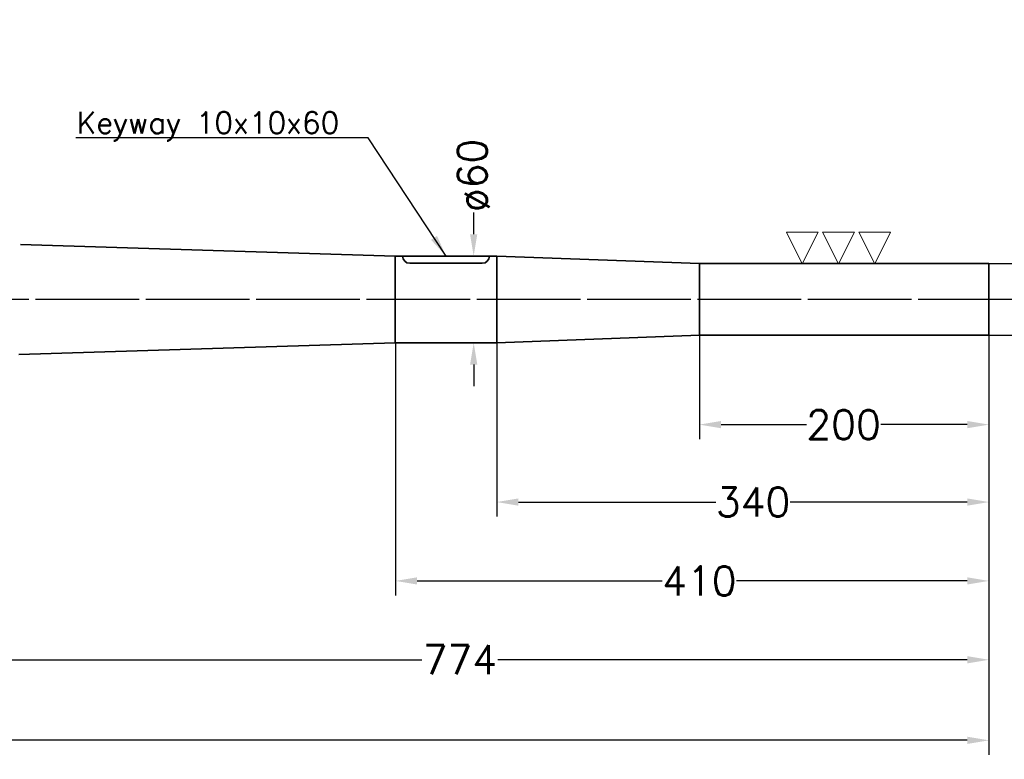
# Model space of a CAD drawing. Extents: x -2460 to 390, y -788 to 1212.
# Tile 3 of 5: x -671 to 10, y -379 to 132. Entities that reach past the tile are written whole.
import ezdxf

# ---------------------------------------------------------------- set-up
doc = ezdxf.new("R2010")
doc.units = 0
doc.header["$LTSCALE"] = 1.5
doc.header["$PDMODE"] = 2
doc.header["$PDSIZE"] = 5
doc.linetypes.add('CENTER', pattern=[50.8, 31.75, -6.35, 6.35, -6.35])
doc.layers.get('DEFPOINTS').update_dxf_attribs({"linetype": 'CONTINUOUS'})
doc.layers.add('Blade', color=1, linetype='CONTINUOUS')
doc.layers.add('CENTER', color=9, linetype='CENTER')
doc.layers.add('DIMS', color=7, linetype='CONTINUOUS', lineweight=15)
doc.layers.add('STOCK', color=5, linetype='CONTINUOUS', lineweight=35)
doc.styles.add('ROMANS', font='romans')
doc.dimstyles.new('Text 20', dxfattribs={"dimtxt": 20, "dimasz": 15, "dimexe": 10, "dimexo": 0, "dimgap": 0, "dimtad": 0, "dimdsep": 46, "dimtxsty": 'ROMANS', "dimcen": 10, "dimazin": 2, "dimtfac": 0.65, "dimtofl": 0, "dimtmove": 0, "dimatfit": 0, "dimfxl": 0, "dimtolj": 1, "dimarcsym": 0})

# ---------------------------------------------------------------- blocks, each defined once
blk = doc.blocks.new('RUD30')
at = {"layer": 'CENTER'}
blk.add_line((946.9, 0), (-972.3, 0), dxfattribs=at)
blk = doc.blocks.new('*D23')
at = {"layer": 'DEFPOINTS', "color": 0}
for p in [(-1739.57, 131.73), (-1486.38, -1.56), (-1562.86, -45.11), (-1745.26, -61.57), (173.94, -61.57)]:
    blk.add_point(p, dxfattribs=at)
at = {"layer": 'DIMS', "color": 0, "lineweight": -2}
for start, end in [(95.58472, 124.84125), (10.13963, 39.39616)]:
    blk.add_arc((-1546.4, -61.57), 84.87, start, end, dxfattribs=at)
at = {"layer": 'DIMS', "color": 0}
for points in [[(-1593.29, 6.17), (-1596.49, 10), (-1606.4, -1.54)], [(-1460.37, -46.41), (-1465.35, -46.85), (-1461.53, -61.57)]]:
    blk.add_solid(points, dxfattribs=at)
at = {"layer": 'DIMS', "color": 0, "insert": (-1513.91, 16.83), "char_height": 20, "attachment_point": 5, "rotation": 337.49044, "style": 'ROMANS'}
blk.add_mtext('\\A1;134.98°', dxfattribs=at)
blk = doc.blocks.new('SLETDREJ')
at = {"layer": 'DIMS'}
for p, q in [((-14, 22), (-36, 22)), ((-36, 22), (-25, 0)), ((-14, 22), (-25, 0)), ((-11, 22), (0, 0)), ((11, 22), (-11, 22)), ((11, 22), (0, 0)), ((14, 22), (25, 0)), ((36, 22), (14, 22)), ((36, 22), (25, 0))]:
    blk.add_line(p, q, dxfattribs=at)
blk = doc.blocks.new('*D36')
at = {"layer": 'DEFPOINTS', "color": 0}
for p in [(-1.06, -36.82), (29.54, -36.82), (-1.06, -86.32)]:
    blk.add_point(p, dxfattribs=at)
at = {"layer": 'DIMS', "color": 0, "lineweight": -2}
for p, q in [((29.54, -21.82), (29.54, -6.82)), ((-1.06, -36.82), (39.54, -36.82)), ((-1.06, -86.32), (39.54, -86.32)), ((29.54, -101.32), (29.54, -116.32))]:
    blk.add_line(p, q, dxfattribs=at)
at = {"layer": 'DIMS', "color": 0}
for points in [[(27.04, -21.82), (32.04, -21.82), (29.54, -36.82)], [(27.04, -101.32), (32.04, -101.32), (29.54, -86.32)]]:
    blk.add_solid(points, dxfattribs=at)
at = {"layer": 'DIMS', "color": 0, "insert": (29.54, 33.18), "char_height": 20, "attachment_point": 5, "rotation": 90, "style": 'ROMANS'}
blk.add_mtext('\\A1;ø49.5', dxfattribs=at)
blk = doc.blocks.new('*D37')
at = {"layer": 'DEFPOINTS', "color": 0}
for p in [(-389.46, -31.57), (-356.96, -31.57), (-389.46, -91.57)]:
    blk.add_point(p, dxfattribs=at)
at = {"layer": 'DIMS', "color": 0, "lineweight": -2}
for p, q in [((-356.96, -16.57), (-356.96, -1.57)), ((-389.46, -31.57), (-346.96, -31.57)), ((-389.46, -91.57), (-346.96, -91.57)), ((-356.96, -106.57), (-356.96, -121.57))]:
    blk.add_line(p, q, dxfattribs=at)
at = {"layer": 'DIMS', "color": 0}
for points in [[(-359.46, -16.57), (-354.46, -16.57), (-356.96, -31.57)], [(-359.46, -106.57), (-354.46, -106.57), (-356.96, -91.57)]]:
    blk.add_solid(points, dxfattribs=at)
at = {"layer": 'DIMS', "color": 0, "insert": (-356.96, 24.14), "char_height": 20, "attachment_point": 5, "rotation": 90, "style": 'ROMANS'}
blk.add_mtext('\\A1;ø60', dxfattribs=at)
blk = doc.blocks.new('*D43')
at = {"layer": 'DEFPOINTS', "color": 0}
for p in [(-201.06, -86.32), (-1.06, -86.32), (-201.06, -148.07)]:
    blk.add_point(p, dxfattribs=at)
at = {"layer": 'DIMS', "color": 0, "lineweight": -2}
for p, q in [((-201.06, -86.32), (-201.06, -158.07)), ((-1.06, -86.32), (-1.06, -158.07)), ((-186.06, -148.07), (-127.17, -148.07)), ((-16.06, -148.07), (-75.75, -148.07))]:
    blk.add_line(p, q, dxfattribs=at)
at = {"layer": 'DIMS', "color": 0}
for points in [[(-186.06, -145.57), (-186.06, -150.57), (-201.06, -148.07)], [(-16.06, -145.57), (-16.06, -150.57), (-1.06, -148.07)]]:
    blk.add_solid(points, dxfattribs=at)
at = {"layer": 'DIMS', "color": 0, "insert": (-101.46, -148.07), "char_height": 20, "attachment_point": 5, "style": 'ROMANS'}
blk.add_mtext('\\A1;200', dxfattribs=at)
blk = doc.blocks.new('*D44')
at = {"layer": 'DEFPOINTS', "color": 0}
for p in [(-1.06, -86.32), (-341.06, -91.57), (-341.06, -201.57)]:
    blk.add_point(p, dxfattribs=at)
at = {"layer": 'DIMS', "color": 0, "lineweight": -2}
for p, q in [((-1.06, -86.32), (-1.06, -211.57)), ((-341.06, -91.57), (-341.06, -211.57)), ((-326.06, -201.57), (-189.67, -201.57)), ((-16.06, -201.57), (-138.25, -201.57))]:
    blk.add_line(p, q, dxfattribs=at)
at = {"layer": 'DIMS', "color": 0}
for points in [[(-326.06, -199.07), (-326.06, -204.07), (-341.06, -201.57)], [(-16.06, -199.07), (-16.06, -204.07), (-1.06, -201.57)]]:
    blk.add_solid(points, dxfattribs=at)
at = {"layer": 'DIMS', "color": 0, "insert": (-163.96, -201.57), "char_height": 20, "attachment_point": 5, "style": 'ROMANS'}
blk.add_mtext('\\A1;340', dxfattribs=at)
blk = doc.blocks.new('*D45')
at = {"layer": 'DEFPOINTS', "color": 0}
for p in [(-1.06, -86.32), (-411.06, -91.57), (-411.06, -256.07)]:
    blk.add_point(p, dxfattribs=at)
at = {"layer": 'DIMS', "color": 0, "lineweight": -2}
for p, q in [((-1.06, -86.32), (-1.06, -266.07)), ((-411.06, -91.57), (-411.06, -266.07)), ((-396.06, -256.07), (-226.78, -256.07)), ((-16.06, -256.07), (-175.35, -256.07))]:
    blk.add_line(p, q, dxfattribs=at)
at = {"layer": 'DIMS', "color": 0}
for points in [[(-396.06, -253.57), (-396.06, -258.57), (-411.06, -256.07)], [(-16.06, -253.57), (-16.06, -258.57), (-1.06, -256.07)]]:
    blk.add_solid(points, dxfattribs=at)
at = {"layer": 'DIMS', "color": 0, "insert": (-201.06, -256.07), "char_height": 20, "attachment_point": 5, "style": 'ROMANS'}
blk.add_mtext('\\A1;410', dxfattribs=at)
blk = doc.blocks.new('*D46')
at = {"layer": 'DEFPOINTS', "color": 0}
for p in [(-1.06, -86.32), (-774.98, -99.57), (-774.98, -310.57)]:
    blk.add_point(p, dxfattribs=at)
at = {"layer": 'DIMS', "color": 0, "lineweight": -2}
for p, q in [((-1.06, -86.32), (-1.06, -320.57)), ((-774.98, -99.57), (-774.98, -320.57)), ((-759.98, -310.57), (-392.65, -310.57)), ((-16.06, -310.57), (-340.27, -310.57))]:
    blk.add_line(p, q, dxfattribs=at)
at = {"layer": 'DIMS', "color": 0}
for points in [[(-759.98, -308.07), (-759.98, -313.07), (-774.98, -310.57)], [(-16.06, -308.07), (-16.06, -313.07), (-1.06, -310.57)]]:
    blk.add_solid(points, dxfattribs=at)
at = {"layer": 'DIMS', "color": 0, "insert": (-366.46, -310.57), "char_height": 20, "attachment_point": 5, "style": 'ROMANS'}
blk.add_mtext('\\A1;774', dxfattribs=at)
blk = doc.blocks.new('*D47')
at = {"layer": 'DEFPOINTS', "color": 0}
for p in [(-1622.96, -81.57), (-1.06, -86.32), (-1.06, -366.22)]:
    blk.add_point(p, dxfattribs=at)
at = {"layer": 'DIMS', "color": 0, "lineweight": -2}
for p, q in [((-1622.96, -81.57), (-1622.96, -376.22)), ((-1.06, -86.32), (-1.06, -376.22)), ((-1607.96, -366.22), (-837.37, -366.22)), ((-16.06, -366.22), (-769.75, -366.22))]:
    blk.add_line(p, q, dxfattribs=at)
at = {"layer": 'DIMS', "color": 0}
for points in [[(-1607.96, -363.72), (-1607.96, -368.72), (-1622.96, -366.22)], [(-16.06, -363.72), (-16.06, -368.72), (-1.06, -366.22)]]:
    blk.add_solid(points, dxfattribs=at)
at = {"layer": 'DIMS', "color": 0, "insert": (-803.56, -366.22), "char_height": 20, "attachment_point": 5, "style": 'ROMANS'}
blk.add_mtext('\\A1;1622', dxfattribs=at)

msp = doc.modelspace()

# ---------------------------------------------------------------- linework, layer by layer
at = {"layer": 'CENTER'}
msp.add_line((150, -61.57), (-1850, -61.57), dxfattribs=at)
at = {"layer": 'STOCK'}
for p, q in [((-669.96, -23.57), (-411.065, -31.57)), ((-411.065, -31.57), (-411.065, -91.57)), ((-411.065, -31.57), (-341.065, -31.57)), ((-341.065, -31.57), (-341.065, -91.57)), ((-341.065, -31.57), (-201.065, -36.82)), ((-351.065, -36.57), (-401.065, -36.57)), ((-201.065, -36.82), (-201.065, -86.32)), ((-201.065, -36.82), (-1.065, -36.82)), ((-1.065, -36.82), (-1.065, -86.32)), ((-201.065, -86.32), (-341.065, -91.57)), ((-1.065, -86.32), (-201.065, -86.32)), ((-671.065, -99.57), (-411.065, -91.57)), ((-341.065, -91.57), (-411.065, -91.57))]:
    msp.add_line(p, q, dxfattribs=at)
for centre, start, end in [((-401.065, -31.57), 180, 270), ((-351.065, -31.57), 270, 0)]:
    msp.add_arc(centre, 5, start, end, dxfattribs=at)

# ---------------------------------------------------------------- block references
at = {"layer": 'Blade'}
msp.add_blockref('RUD30', (-772.96, -61.57), dxfattribs=at)
at = {"layer": 'DIMS'}
msp.add_blockref('SLETDREJ', (-104.96, -37.07), dxfattribs=at)

# ---------------------------------------------------------------- texts
at = {"layer": 'DIMS', "insert": (-631.101, 67.995), "char_height": 15, "width": 279.66949, "attachment_point": 1, "style": 'ROMANS'}
msp.add_mtext('Keyway 10x10x60', dxfattribs=at)

# ---------------------------------------------------------------- dimensions: what is measured, and where the dimension line sits
at = {"layer": 'DIMS'}
dim = msp.add_angular_dim_2l(base=(-1486.383, -1.564), line1=((173.94, -61.57), (-1745.26, -61.57)), line2=((-1562.856, -45.106), (-1739.574, 131.73)), dimstyle='Text 20', dxfattribs=at)
dim.commit()
dim.dimension.update_dxf_attribs({"geometry": '*D23', "text_midpoint": (-1513.911, 16.835)})
for base, p1, p2, text, picture, middle in [((29.54, -36.82), (-1.065, -86.32), (-1.065, -36.82), 'ø49.5', '*D36', (29.54, 33.18)), ((-356.96, -31.57), (-389.46, -91.57), (-389.46, -31.57), 'ø60', '*D37', (-356.96, 24.144))]:
    dim = msp.add_linear_dim(base=base, p1=p1, p2=p2, angle=90, text=text, dimstyle='Text 20', dxfattribs=at)
    dim.commit()
    dim.dimension.update_dxf_attribs({"geometry": picture, "text_midpoint": middle, "dimtype": 160})
for base, p1, p2, text, picture, middle in [((-1.065, -366.217), (-1622.96, -81.57), (-1.065, -86.32), '1622', '*D47', (-803.561, -366.217)), ((-774.983, -310.57), (-1.065, -86.32), (-774.983, -99.57), '774', '*D46', (-366.46, -310.57))]:
    dim = msp.add_linear_dim(base=base, p1=p1, p2=p2, text=text, dimstyle='Text 20', dxfattribs=at)
    dim.commit()
    dim.dimension.update_dxf_attribs({"geometry": picture, "text_midpoint": middle, "dimtype": 160})
for base, p2, picture, middle in [((-411.065, -256.07), (-411.065, -91.57), '*D45', (-201.065, -256.07)), ((-341.065, -201.57), (-341.065, -91.57), '*D44', (-163.96, -201.57)), ((-201.065, -148.07), (-201.065, -86.32), '*D43', (-101.46, -148.07))]:
    dim = msp.add_linear_dim(base=base, p1=(-1.065, -86.32), p2=p2, dimstyle='Text 20', dxfattribs=at)
    dim.commit()
    dim.dimension.update_dxf_attribs({"geometry": picture, "text_midpoint": middle, "dimtype": 160})

# ---------------------------------------------------------------- leaders
msp.add_leader([(-376.065, -31.57), (-429.934, 50.113), (-631.639, 50.113)], dimstyle='Text 20', override={"dimgap": 0, "dimtad": 0}, dxfattribs=at)

doc.saveas('drawing.dxf')
